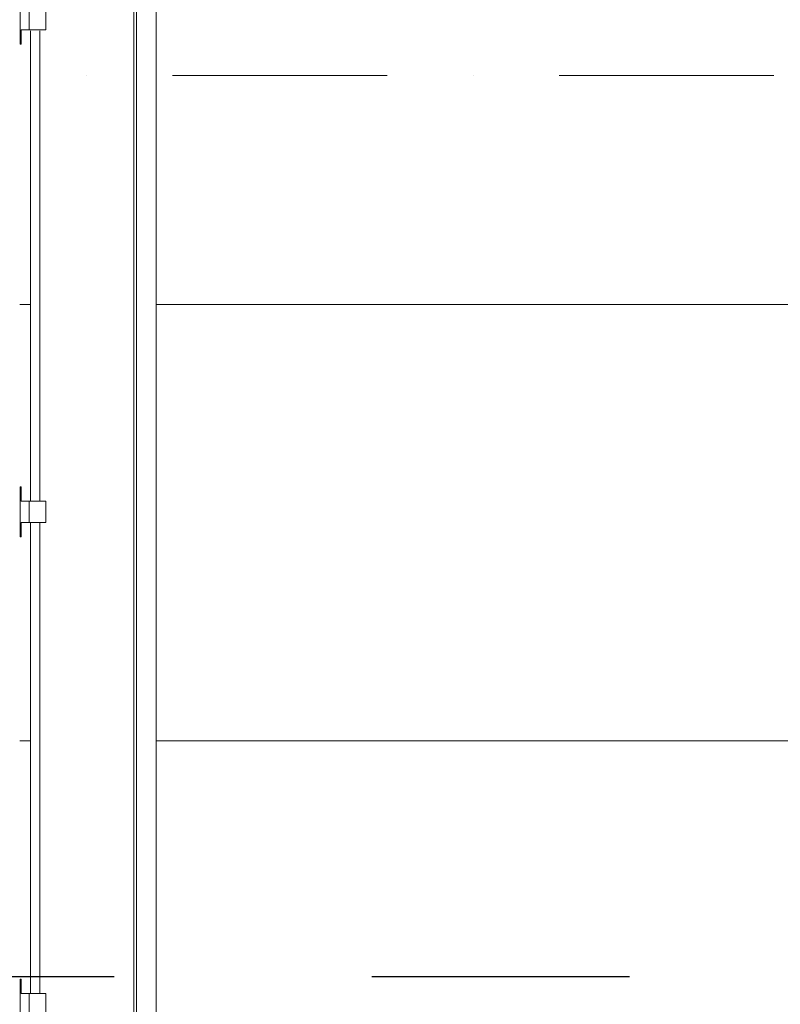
# Model space of a CAD drawing. Header units: millimetres. Extents: x -3176 to 162662, y -36434 to 57907.
# Tile 150 of 155: x 158351 to 159237, y 21524 to 22671. Entities that reach past the tile are written whole.
import ezdxf

# ---------------------------------------------------------------- set-up
doc = ezdxf.new("R2010")
doc.units = ezdxf.units.MM
doc.linetypes.add('1-Sheet - 32170-CIV-6170-DW-2035-015-01 - RZUTY$0$A_Dash_3_0mm', pattern=[60, 30, -30])
doc.linetypes.add('1-Sheet - 32170-CIV-6170-DW-2035-015-01 - RZUTY$0$A_Dash_Dot_2_5mm_Axis', pattern=[45, 25, -10, 0, -10])
doc.layers.get('0').update_dxf_attribs({"lineweight": 5})
for name, color, linetype, lineweight in [('1-Sheet - 32170-CIV-6170-DW-2035-015-01 - RZUTY$0$A-DETL-MBND', 5, 'Continuous', 9), ('1-Sheet - 32170-CIV-6170-DW-2035-015-01 - RZUTY$0$G-ANNO-SYMB', 8, 'Continuous', 0), ('1-Sheet - 32170-CIV-6170-DW-2035-015-01 - RZUTY$0$S-GRID', 8, 'Continuous', 0)]:
    doc.layers.add(name, color=color, linetype=linetype, lineweight=lineweight)

# ---------------------------------------------------------------- blocks, each defined once
blk = doc.blocks.new('1-Sheet - 32170-CIV-6170-DW-2035-015-01 - RZUTY$0$Galeco STAL2 - System rynnowy - Orynnowanie - Orynnowanie - montaż z maskownicą-841844-B2_101_AG_DACH - Dep_PW')
at = {"layer": '1-Sheet - 32170-CIV-6170-DW-2035-015-01 - RZUTY$0$A-DETL-MBND'}
for p, q in [((6809.83, 489.5), (6809.83, -745.5)), ((6810.13, 489.5), (6810.13, -745.5)), ((6812.43, 489.5), (6812.43, -745.5)), ((6797.76, -272.8), (6797.76, -327.58)), ((6798.88, -272.8), (6798.88, -327.58)), ((6797.76, -330.08), (6797.76, -384.96)), ((6798.88, -330.08), (6798.88, -384.96))]:
    blk.add_line(p, q, dxfattribs=at)
blk = doc.blocks.new('1-Sheet - 32170-CIV-6170-DW-2035-015-01 - RZUTY$0$Galeco STAL2 - Hak doczołowy - Galeco STAL2 - Hak doczołowy-826043-B2_101_AG_DACH - Dep_PW')
at = {"layer": '1-Sheet - 32170-CIV-6170-DW-2035-015-01 - RZUTY$0$A-DETL-MBND'}
for p, q in [((6796.71, 362.66), (6796.59, 362.66)), ((6796.59, 362.66), (6796.59, 361.86)), ((6796.59, 362.66), (6796.59, 361.87)), ((6796.71, 361.87), (6796.71, 362.66)), ((6796.71, 361.86), (6796.71, 362.66)), ((6796.59, 357.62), (6796.59, 361.86)), ((6796.71, 361.86), (6796.71, 360.99)), ((6796.71, 360.99), (6797.64, 360.99)), ((6797.64, 360.99), (6797.64, 358.49)), ((6798.28, 360.99), (6797.64, 360.99)), ((6797.64, 358.49), (6797.64, 360.99)), ((6798.28, 360.99), (6799.58, 360.99)), ((6799.58, 358.49), (6799.58, 360.99)), ((6797.64, 358.49), (6796.71, 358.49)), ((6796.71, 358.49), (6796.71, 357.62)), ((6797.64, 358.49), (6798.28, 358.49)), ((6799.58, 358.49), (6798.28, 358.49)), ((6796.59, 357.62), (6796.59, 356.82)), ((6796.59, 357.61), (6796.59, 356.82)), ((6796.59, 356.82), (6796.71, 356.82)), ((6796.71, 356.82), (6796.71, 357.62)), ((6796.71, 356.82), (6796.71, 357.61))]:
    blk.add_line(p, q, dxfattribs=at)
blk = doc.blocks.new('1-Sheet - 32170-CIV-6170-DW-2035-015-01 - RZUTY')
at = {"layer": '1-Sheet - 32170-CIV-6170-DW-2035-015-01 - RZUTY$0$A-DETL-MBND'}
for p, q in [((12387.28, -304.7), (12385.99, -304.7)), ((12476.54, -304.7), (12401.89, -304.7)), ((12385.99, -355.5), (12387.28, -355.5)), ((12401.89, -355.5), (12476.54, -355.5))]:
    blk.add_line(p, q, dxfattribs=at)
at = {"layer": '1-Sheet - 32170-CIV-6170-DW-2035-015-01 - RZUTY$0$G-ANNO-SYMB', "linetype": '1-Sheet - 32170-CIV-6170-DW-2035-015-01 - RZUTY$0$A_Dash_3_0mm', "lineweight": 25}
blk.add_line((12697.01, -383), (11092.08, -383), dxfattribs=at)
at = {"layer": '1-Sheet - 32170-CIV-6170-DW-2035-015-01 - RZUTY$0$S-GRID', "linetype": '1-Sheet - 32170-CIV-6170-DW-2035-015-01 - RZUTY$0$A_Dash_Dot_2_5mm_Axis'}
blk.add_line((11098.49, -278), (12608.49, -278), dxfattribs=at)
at = {"layer": '1-Sheet - 32170-CIV-6170-DW-2035-015-01 - RZUTY$0$A-DETL-MBND'}
for name, p in [('1-Sheet - 32170-CIV-6170-DW-2035-015-01 - RZUTY$0$Galeco STAL2 - System rynnowy - Orynnowanie - Orynnowanie - montaż z maskownicą-841844-B2_101_AG_DACH - Dep_PW', (5589.47, 0)), ('1-Sheet - 32170-CIV-6170-DW-2035-015-01 - RZUTY$0$Galeco STAL2 - Hak doczołowy - Galeco STAL2 - Hak doczołowy-826043-B2_101_AG_DACH - Dep_PW', (5589.47, -631.19)), ('1-Sheet - 32170-CIV-6170-DW-2035-015-01 - RZUTY$0$Galeco STAL2 - Hak doczołowy - Galeco STAL2 - Hak doczołowy-826043-B2_101_AG_DACH - Dep_PW', (5589.47, -688.57)), ('1-Sheet - 32170-CIV-6170-DW-2035-015-01 - RZUTY$0$Galeco STAL2 - Hak doczołowy - Galeco STAL2 - Hak doczołowy-826043-B2_101_AG_DACH - Dep_PW', (5589.47, -745.95))]:
    blk.add_blockref(name, p, dxfattribs=at)

msp = doc.modelspace()

# ---------------------------------------------------------------- block references
at = {"xscale": 10, "yscale": 10, "zscale": 10}
msp.add_blockref('1-Sheet - 32170-CIV-6170-DW-2035-015-01 - RZUTY', (34491.45, 25385.65), dxfattribs=at)

doc.saveas('drawing.dxf')
